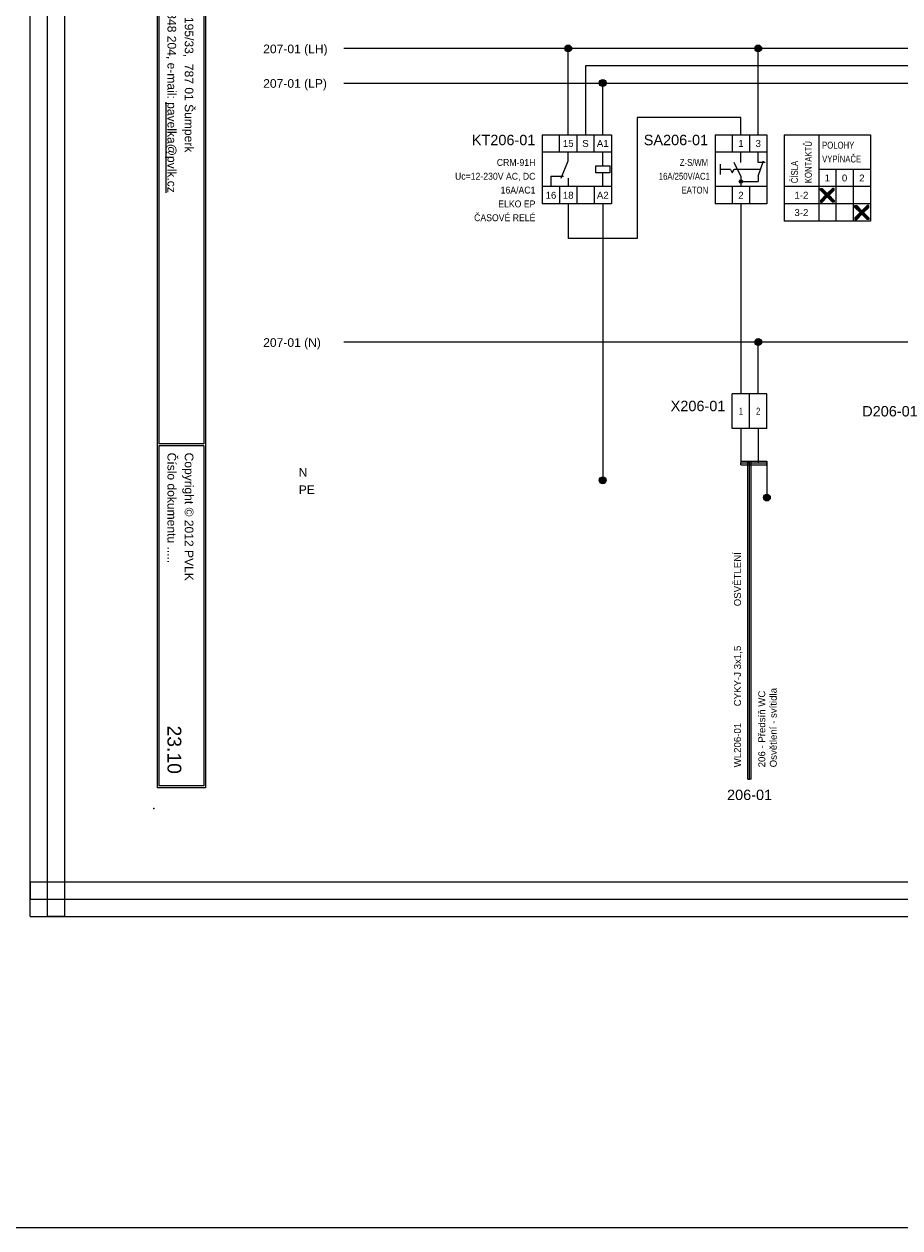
# Model space of a CAD drawing. Extents: x -9495 to -1492, y 3269 to 3834.
# Tile 27 of 44: x -4775 to -4521, y 3269 to 3617. Entities that reach past the tile are written whole.
import ezdxf
from ezdxf.enums import TextEntityAlignment as Align

# ---------------------------------------------------------------- set-up
doc = ezdxf.new("R2010")
doc.units = 0
doc.header["$MEASUREMENT"] = 0
for name, color, linetype in [('1-KRESBA', 7, 'Continuous'), ('__Bílá', 7, 'Continuous'), ('__Rudá 010', 10, 'Continuous'), ('__Svmodrá', 4, 'Continuous'), ('__Vínová 220', 220, 'Continuous'), ('__Zelená', 3, 'Continuous'), ('__Černá 250', 7, 'Continuous')]:
    doc.layers.add(name, color=color, linetype=linetype)
doc.styles.add('Arial', font='arial.ttf')
doc.styles.add('GENERATED_STYLE_1', font='arial.ttf')

# ---------------------------------------------------------------- blocks, each defined once
blk = doc.blocks.new('BLK_Razítko_malé_pro_rozváděče')
at = {"layer": '__Bílá'}
for p, q in [((15, -1), (15, -20)), ((15, -1), (294, -1)), ((15.5, -1.5), (15.5, -19.5)), ((15.5, -1.5), (184.5, -1.5)), ((184.5, -1.5), (184.5, -19.5)), ((185, -1.5), (185, -19.5)), ((185, -1.5), (293.5, -1.5)), ((293.5, -19.5), (293.5, -1.5)), ((294, -20), (294, -1)), ((15, -20), (294, -20)), ((15.5, -19.5), (184.5, -19.5)), ((185, -19.5), (293.5, -19.5)), ((15, -405), (15, -419)), ((15, -405), (294, -405)), ((15.5, -405.5), (15.5, -418.5)), ((15.5, -405.5), (194.5, -405.5)), ((194.5, -405.5), (194.5, -418.5)), ((195, -405.5), (195, -418.5)), ((195, -405.5), (293.5, -405.5)), ((293.5, -405.5), (293.5, -418.5)), ((294, -405), (294, -419)), ((15, -419), (294, -419)), ((15.5, -418.5), (194.5, -418.5)), ((195, -418.5), (293.5, -418.5))]:
    blk.add_line(p, q, dxfattribs=at)
for p in [(0, 0), (300, 0), (0, -420), (300, -420)]:
    blk.add_point(p, dxfattribs=at)
at = {"layer": '__Bílá', "style": 'Arial'}
for s, height, p in [('-', 3, (38, -7)), ('Dokument', 2.5, (187, -7)), ('-', 3, (210.5, -7)), ('SO/PS', 2.5, (17.5, -12)), ('Vypracoval', 2.5, (187, -12)), ('-', 3, (38, -12)), ('-', 3, (210.5, -12)), ('Investor', 2.5, (17.5, -17)), ('-', 3, (38, -17)), ('Datum', 2.5, (187, -17)), ('-', 3, (210.5, -17)), ('PVLK PROJECT s.r.o. , Langrova 195/33,  787 01 Šumperk', 2.5, (17.5, -411)), ('Copyright © 2012 PVLK', 2.5, (197, -411)), ('Telefon: 773 836 685, mobil: 777 848 204, e-mail: %%Upavelka@pvlk.cz', 2.5, (17.5, -416)), ('Číslo dokumentu .....', 2.5, (197, -416))]:
    blk.add_text(s, height=height, dxfattribs=at).set_placement(p)
at = {"layer": '__Vínová 220', "char_height": 2.5, "attachment_point": 7, "style": 'Arial'}
for s, insert in [('715 0908', (17.5, -7)), ('Rozšíření výrobního areálu firmy PLASTKON PRODUCT, S.R.O.', (42.5, -7.75)), ('R2 – Hlavní rozváděč 2NP', (215, -7.75)), ('SO 02 - Novostavba skladovací haly s administrativní budovou', (42.5, -12.75)), ('Miroslav Pavelka', (215, -12.75)), ('Plastkon product, s.r.o., Hlavní 147, Mikulovice 790 84', (42.5, -17.75)), ('06/2016', (215, -17.75))]:
    blk.add_mtext(s, dxfattribs=dict(at, insert=insert))
at = {"layer": '__Vínová 220', "style": 'Arial'}
blk.add_attdef('ČÍSLO', text='', height=4, dxfattribs=at).set_placement((290, -416), align=Align.RIGHT)
blk = doc.blocks.new('CRM-91H')
for p, q in [((-4.26, 10.79), (-4.26, -9.21)), ((-4.26, 10.79), (15.74, 10.79)), ((0.74, 5.79), (0.74, 10.79)), ((5.74, 10.79), (5.74, 5.79)), ((10.74, 5.79), (10.74, 10.79)), ((15.74, 10.79), (15.74, -9.21)), ((15.74, 5.79), (-4.26, 5.79)), ((3.24, 3.29), (3.24, 5.79)), ((13.24, 1.79), (13.24, 5.79)), ((1.24, -1.71), (3.24, 3.29)), ((11.24, -0.21), (11.24, 1.79)), ((11.24, 1.79), (15.24, 1.79)), ((15.24, 1.79), (15.24, -0.21)), ((-1.76, -1.21), (-1.76, -4.21)), ((-1.76, -1.21), (1.92, -1.21)), ((3.24, -1.71), (3.24, -4.21)), ((15.24, -0.21), (11.24, -0.21)), ((13.24, -4.21), (13.24, -0.21)), ((15.74, -4.21), (-4.26, -4.21)), ((0.74, -4.21), (0.74, -9.21)), ((5.74, -4.21), (5.74, -9.21)), ((10.74, -4.21), (10.74, -9.21)), ((15.74, -9.21), (-4.26, -9.21))]:
    blk.add_line(p, q)
at = {"style": 'Arial'}
for s, p in [('15', (3.24, 7.29)), ('S', (8.24, 7.29)), ('A1', (13.24, 7.29)), ('16', (-1.76, -7.71)), ('18', (3.24, -7.71)), ('A2', (13.24, -7.71))]:
    blk.add_text(s, height=2, dxfattribs=at).set_placement(p, align=Align.CENTER)
blk.add_attdef('POPIS', text='', height=3, dxfattribs=at).set_placement((-6.26, 7.79), align=Align.RIGHT)
at = {"style": 'Arial', "width": 0.9}
for tag, p in [('TYP', (-6.26, 1.79)), ('CÍVKA', (-6.26, -2.21)), ('PROUD', (-6.26, -6.21)), ('DOPLŇ1', (-6.26, -10.21)), ('DOPLŇ2', (-6.26, -14.21))]:
    blk.add_attdef(tag, text='', height=2, dxfattribs=at).set_placement(p, align=Align.RIGHT)
blk = doc.blocks.new('V0085A01')
h = blk.add_hatch(color=256)
edge = h.paths.add_edge_path()
edge.add_arc((0, 0), 1, 0, 360)
blk.add_circle((0, 0), 1)
blk = doc.blocks.new('V0109A02')
for p, q in [((0, 0), (0, 10)), ((5, 10), (0, 10)), ((5, 0), (5, 10)), ((10, 10), (5, 10)), ((10, 0), (10, 10)), ((5, 0), (0, 0)), ((10, 0), (5, 0))]:
    blk.add_line(p, q)
at = {"style": 'Arial'}
blk.add_attdef('POPIS', text='', height=3, dxfattribs=at).set_placement((-2, 5), align=Align.RIGHT)
at = {"style": 'Arial', "width": 0.8}
for tag, p in [('S1', (2.5, 5)), ('S2', (7.5, 5))]:
    blk.add_attdef(tag, text='', height=2, dxfattribs=at).set_placement(p, align=Align.MIDDLE)
blk = doc.blocks.new('L0001A01')
h = blk.add_hatch(color=256)
edge = h.paths.add_edge_path()
edge.add_arc((0, 0), 1, 0, 360)
blk.add_circle((0, 0), 1)
blk = doc.blocks.new('V0109A03')
for p, q in [((5, 10), (0, 10)), ((0, 0), (0, 10)), ((10, 10), (5, 10)), ((5, 0), (5, 10)), ((15, 10), (10, 10)), ((10, 0), (10, 10)), ((15, 0), (15, 10)), ((5, 0), (0, 0)), ((10, 0), (5, 0)), ((15, 0), (10, 0))]:
    blk.add_line(p, q)
at = {"style": 'Arial'}
blk.add_attdef('POPIS', text='', height=3, dxfattribs=at).set_placement((-2, 5), align=Align.RIGHT)
at = {"style": 'Arial', "width": 0.8}
for tag, p in [('S1', (2.5, 5)), ('S2', (7.5, 5)), ('S3', (12.5, 5))]:
    blk.add_attdef(tag, text='', height=2, dxfattribs=at).set_placement(p, align=Align.MIDDLE)
blk = doc.blocks.new('feva2774')
h = blk.add_hatch(color=256)
h.paths.add_polyline_path([(5, -3), (5, -3.5), (5.5, -3.5, 0.414214)])
h.paths.add_polyline_path([(5, -3.5), (5, -4, 0.414214), (5.5, -3.5)])
h.paths.add_polyline_path([(5, -4), (5, -3, 0.414214), (4.5, -3.5, 0.414214)])
for points in [[(30, -7), (28.5, -5.5), (28, -5.5), (28, -6), (29.5, -7.5), (28, -9), (28, -9.5), (28.5, -9.5), (30, -8), (31.5, -9.5), (32, -9.5), (32, -9), (30.5, -7.5), (32, -6), (32, -5.5), (31.5, -5.5)], [(40, -12), (38.5, -10.5), (38, -10.5), (38, -11), (39.5, -12.5), (38, -14), (38, -14.5), (38.5, -14.5), (40, -13), (41.5, -14.5), (42, -14.5), (42, -14), (40.5, -12.5), (42, -11), (42, -10.5), (41.5, -10.5)]]:
    blk.add_hatch(color=256).paths.add_polyline_path(points)
for p, q in [((-2.5, 10), (-2.5, -10)), ((-2.5, 10), (12.5, 10)), ((2.5, 10), (2.5, 5)), ((7.5, 10), (7.5, 5)), ((12.5, 10), (12.5, -10)), ((17.5, 10), (17.5, -15)), ((17.5, 10), (42.5, 10)), ((27.5, 10), (27.5, -15)), ((42.5, 10), (42.5, -15)), ((12.5, 5), (-2.5, 5)), ((5, 2), (5, 5)), ((10, 2), (10, 5)), ((-1, 1.5), (-1, -1.5)), ((2, 0), (-1, 0)), ((2, 0), (2.5, -1)), ((2.5, -1), (3, 0)), ((5, -2), (3, 2)), ((10.67, 0), (3, 0)), ((10, -2), (11.5, 2.5)), ((12, 2), (10, 2)), ((42.5, 0), (27.5, 0)), ((32.5, 0), (32.5, -15)), ((37.5, 0), (37.5, -15)), ((5, -2), (5, -5)), ((10, -2), (10, -3.5)), ((12.5, -5), (-2.5, -5)), ((2.5, -5), (2.5, -10)), ((5, -3.5), (10, -3.5)), ((7.5, -5), (7.5, -10)), ((42.5, -5), (17.5, -5)), ((28, -6), (28, -5.5)), ((28, -5.5), (28.5, -5.5)), ((29.5, -7.5), (28, -6)), ((28.5, -5.5), (30, -7)), ((31.5, -5.5), (30, -7)), ((30.5, -7.5), (32, -6)), ((32, -5.5), (31.5, -5.5)), ((32, -6), (32, -5.5)), ((12.5, -10), (-2.5, -10)), ((42.5, -10), (17.5, -10)), ((29.5, -7.5), (28, -9)), ((28, -9), (28, -9.5)), ((28, -9.5), (28.5, -9.5)), ((28.5, -9.5), (30, -8)), ((31.5, -9.5), (30, -8)), ((30.5, -7.5), (32, -9)), ((32, -9.5), (31.5, -9.5)), ((32, -9), (32, -9.5)), ((38, -11), (38, -10.5)), ((38, -10.5), (38.5, -10.5)), ((39.5, -12.5), (38, -11)), ((39.5, -12.5), (38, -14)), ((38.5, -10.5), (40, -12)), ((38.5, -14.5), (40, -13)), ((41.5, -10.5), (40, -12)), ((41.5, -14.5), (40, -13)), ((40.5, -12.5), (42, -11)), ((40.5, -12.5), (42, -14)), ((42, -10.5), (41.5, -10.5)), ((42, -11), (42, -10.5)), ((42.5, -15), (17.5, -15)), ((38, -14), (38, -14.5)), ((38, -14.5), (38.5, -14.5)), ((42, -14.5), (41.5, -14.5)), ((42, -14), (42, -14.5))]:
    blk.add_line(p, q)
blk.add_circle((5, -3.5), 0.5)
at = {"style": 'Arial'}
for s, p in [('1', (5, 6.5)), ('3', (10, 6.5)), ('1', (30, -3.5)), ('0', (35, -3.5)), ('2', (40, -3.5)), ('2', (5, -8.5)), ('1-2', (22.5, -8.5)), ('3-2', (22.5, -13.5))]:
    blk.add_text(s, height=2, dxfattribs=at).set_placement(p, align=Align.CENTER)
at = {"style": 'Arial', "width": 0.8}
for s, p in [('KONTAKTŮ', (25.5, -4)), ('ČÍSLA', (21.5, -4))]:
    blk.add_text(s, height=2, rotation=90, dxfattribs=at).set_placement(p)
for s, p in [('POLOHY', (28.5, 6)), ('VYPÍNAČE', (28.5, 2))]:
    blk.add_text(s, height=2, dxfattribs=at).set_placement(p)
at = {"style": 'Arial'}
blk.add_attdef('POPIS', text='', height=3, dxfattribs=at).set_placement((-4.5, 7), align=Align.RIGHT)
at = {"style": 'Arial', "width": 0.8}
for tag, p in [('TYP', (-4.5, 1)), ('AC1(PROUD)', (-4, -3)), ('DOPLŇ1', (-4.5, -7))]:
    blk.add_attdef(tag, text='', height=2, dxfattribs=at).set_placement(p, align=Align.RIGHT)

msp = doc.modelspace()

# ---------------------------------------------------------------- linework, layer by layer
at = {"layer": '1-KRESBA'}
for p, q in [((-4407.27, 3610), (-4682.27, 3610)), ((-4617.27, 3585), (-4617.27, 3610)), ((-4562.27, 3585), (-4562.27, 3610)), ((-4502.27, 3605), (-4612.27, 3605)), ((-4612.27, 3605), (-4612.27, 3585)), ((-4682.27, 3600), (-4407.27, 3600)), ((-4607.27, 3585), (-4607.27, 3600)), ((-4567.27, 3590), (-4597.27, 3590)), ((-4597.27, 3590), (-4597.27, 3555)), ((-4567.27, 3585), (-4567.27, 3590)), ((-4617.27, 3565), (-4617.27, 3555)), ((-4607.27, 3565), (-4607.27, 3485)), ((-4567.27, 3565), (-4567.27, 3510)), ((-4597.27, 3555), (-4617.27, 3555)), ((-4407.27, 3525), (-4682.27, 3525)), ((-4562.27, 3510), (-4562.27, 3525)), ((-4567.27, 3500), (-4567.27, 3490)), ((-4562.27, 3500), (-4562.27, 3490)), ((-4567.27, 3490.5), (-4567.27, 3490)), ((-4567.27, 3490.5), (-4559.77, 3490.5)), ((-4567.27, 3489.5), (-4567.27, 3490)), ((-4567.27, 3490), (-4559.77, 3490)), ((-4567.27, 3489.5), (-4559.77, 3489.5)), ((-4565.27, 3398.43), (-4565.27, 3490.39)), ((-4565.27, 3490.39), (-4564.77, 3490.39)), ((-4564.77, 3398.43), (-4564.77, 3490.39)), ((-4564.27, 3490.39), (-4564.77, 3490.39)), ((-4564.27, 3398.43), (-4564.27, 3490.39)), ((-4559.77, 3490.5), (-4559.77, 3490)), ((-4559.77, 3489.5), (-4559.77, 3490)), ((-4559.77, 3490), (-4559.77, 3480)), ((-4565.27, 3398.43), (-4564.77, 3398.43)), ((-4564.27, 3398.43), (-4564.77, 3398.43))]:
    msp.add_line(p, q, dxfattribs=at)
at = {"layer": '1-KRESBA', "color": 3}
msp.add_lwpolyline([(-9494.98, 3833.62), (-1491.97, 3833.62), (-1491.97, 3268.56), (-9494.98, 3268.56)], close=True, dxfattribs=at)
at = {"layer": '__Vínová 220', "lineweight": 0}
for p, q in [((-4772.99, 3358.74), (-4772.99, 3724.82)), ((-4767.99, 3358.74), (-4767.99, 3724.82)), ((-4762.99, 3358.74), (-4762.99, 3724.82)), ((-4772.99, 3368.74), (-4772.99, 3363.74)), ((-4772.99, 3368.74), (-4276.58, 3368.74)), ((-4772.99, 3358.74), (-4772.99, 3363.74)), ((-4772.99, 3363.74), (-4276.58, 3363.74)), ((-4772.99, 3358.74), (-4276.58, 3358.74)), ((-4772.99, 3358.74), (-4767.99, 3358.74)), ((-4762.99, 3358.74), (-4767.99, 3358.74))]:
    msp.add_line(p, q, dxfattribs=at)

# ---------------------------------------------------------------- block references
at = {"color": 250, "linetype": 'Continuous'}
for p in [(-4607.27, 3485), (-4559.77, 3480)]:
    msp.add_blockref('V0085A01', p, dxfattribs=at)
at = {"layer": '1-KRESBA', "rotation": 270}
msp.add_blockref('BLK_Razítko_malé_pro_rozváděče', (-4317.27, 3690), dxfattribs=at).add_auto_attribs({'ČÍSLO': '23.10'})
at = {"layer": '1-KRESBA', "color": 250, "linetype": 'Continuous'}
for p in [(-4617.27, 3610), (-4562.27, 3610), (-4607.27, 3600), (-4562.27, 3525)]:
    msp.add_blockref('L0001A01', p, dxfattribs=at)
at = {"layer": '1-KRESBA'}
msp.add_blockref('CRM-91H', (-4620.51, 3574.21), dxfattribs=at).add_auto_attribs({'POPIS': 'KT206-01', 'TYP': 'CRM-91H', 'CÍVKA': 'Uc=12-230V AC, DC', 'PROUD': '16A/AC1', 'DOPLŇ1': 'ELKO EP', 'DOPLŇ2': 'ČASOVÉ RELÉ'})
at = {"layer": '__Černá 250'}
for name, p, values in [('feva2774', (-4572.27, 3575), {'POPIS': 'SA206-01', 'TYP': 'Z-S/WM', 'AC1(PROUD)': '16A/250V/AC1', 'DOPLŇ1': 'EATON'}), ('V0109A02', (-4569.77, 3500), {'POPIS': 'X206-01', 'S1': '1', 'S2': '2'})]:
    msp.add_blockref(name, p, dxfattribs=at).add_auto_attribs(values)
ref = msp.add_blockref('V0109A03', (-4514.77, 3500), dxfattribs=at)
ref.add_attrib('POPIS', 'D206-01', dxfattribs={"layer": '0', "height": 3, "style": 'Arial'}).set_placement((-4516.09, 3503.48), align=Align.RIGHT)
ref.add_attrib('S1', '1', dxfattribs={"layer": '0', "height": 2, "style": 'Arial', "width": 0.8}).set_placement((-4512.27, 3505), align=Align.MIDDLE)
ref.add_attrib('S2', '2', dxfattribs={"layer": '0', "height": 2, "style": 'Arial', "width": 0.8}).set_placement((-4507.27, 3505), align=Align.MIDDLE)
ref.add_attrib('S3', '3', dxfattribs={"layer": '0', "height": 2, "style": 'Arial', "width": 0.8}).set_placement((-4502.27, 3505), align=Align.MIDDLE)

# ---------------------------------------------------------------- texts
at = {"layer": '1-KRESBA', "style": 'Arial'}
for s, p in [('207-01 (LH)', (-4705.56, 3608.62)), ('207-01 (LP)', (-4705.56, 3598.62)), ('207-01 (N)', (-4705.56, 3523.62))]:
    msp.add_text(s, height=2.5, dxfattribs=at).set_placement(p)
at = {"layer": '__Rudá 010', "style": 'Arial'}
for s, p in [('OSVĚTLENÍ', (-4567.27, 3448.52)), ('CYKY-J 3x1,5', (-4567.27, 3419.56)), ('WL206-01', (-4567.27, 3401.89))]:
    msp.add_text(s, height=2, rotation=90, dxfattribs=at).set_placement(p)
at = {"layer": '__Rudá 010', "style": 'GENERATED_STYLE_1'}
msp.add_text('206-01', height=3, dxfattribs=at).set_placement((-4564.77, 3392.43), align=Align.CENTER)
at = {"layer": '__Rudá 010', "insert": (-4562.24, 3401.89), "char_height": 2, "width": 62.8406, "attachment_point": 1, "rotation": 90, "style": 'Arial'}
msp.add_mtext('206 - Předsíň WC\\POsvětlení - svítidla', dxfattribs=at)
at = {"layer": '__Svmodrá', "linetype": 'Continuous', "style": 'Arial'}
msp.add_text('N', height=2.5, dxfattribs=at).set_placement((-4695.27, 3486))
msp.add_text('N', height=2.5, dxfattribs=at).set_placement((-4695.27, 3486))
at = {"layer": '__Zelená', "linetype": 'Continuous', "style": 'Arial'}
msp.add_text('PE', height=2.5, dxfattribs=at).set_placement((-4695.27, 3481))
msp.add_text('PE', height=2.5, dxfattribs=at).set_placement((-4695.27, 3481))

doc.saveas('drawing.dxf')
